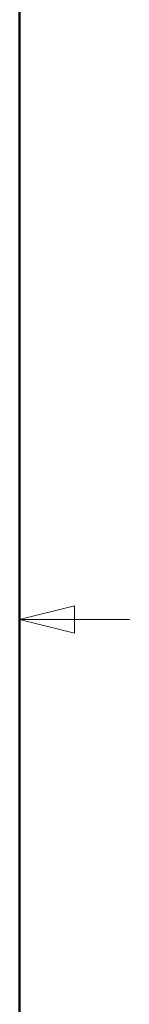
# Model space of a CAD drawing. Header units: millimetres. Extents: x 19 to 844, y 7 to 552.
# Tile 55 of 63: x 838 to 844, y 258 to 312. Entities that reach past the tile are written whole.
import ezdxf

# ---------------------------------------------------------------- set-up
doc = ezdxf.new("R2010")
doc.units = ezdxf.units.MM

msp = doc.modelspace()

# ---------------------------------------------------------------- linework, layer by layer
at = {"color": 7, "linetype": 'Continuous', "lineweight": 50}
msp.add_line((838.2, 546.1), (838.2, 12.7), dxfattribs=at)
at = {"color": 7, "linetype": 'Continuous', "lineweight": 18}
for p, q in [((838.2, 279.4), (841.2, 280.15)), ((841.2, 278.65), (841.2, 280.15)), ((838.2, 279.4), (841.2, 278.65)), ((838.2, 279.4), (844.2, 279.4))]:
    msp.add_line(p, q, dxfattribs=at)

doc.saveas('drawing.dxf')
